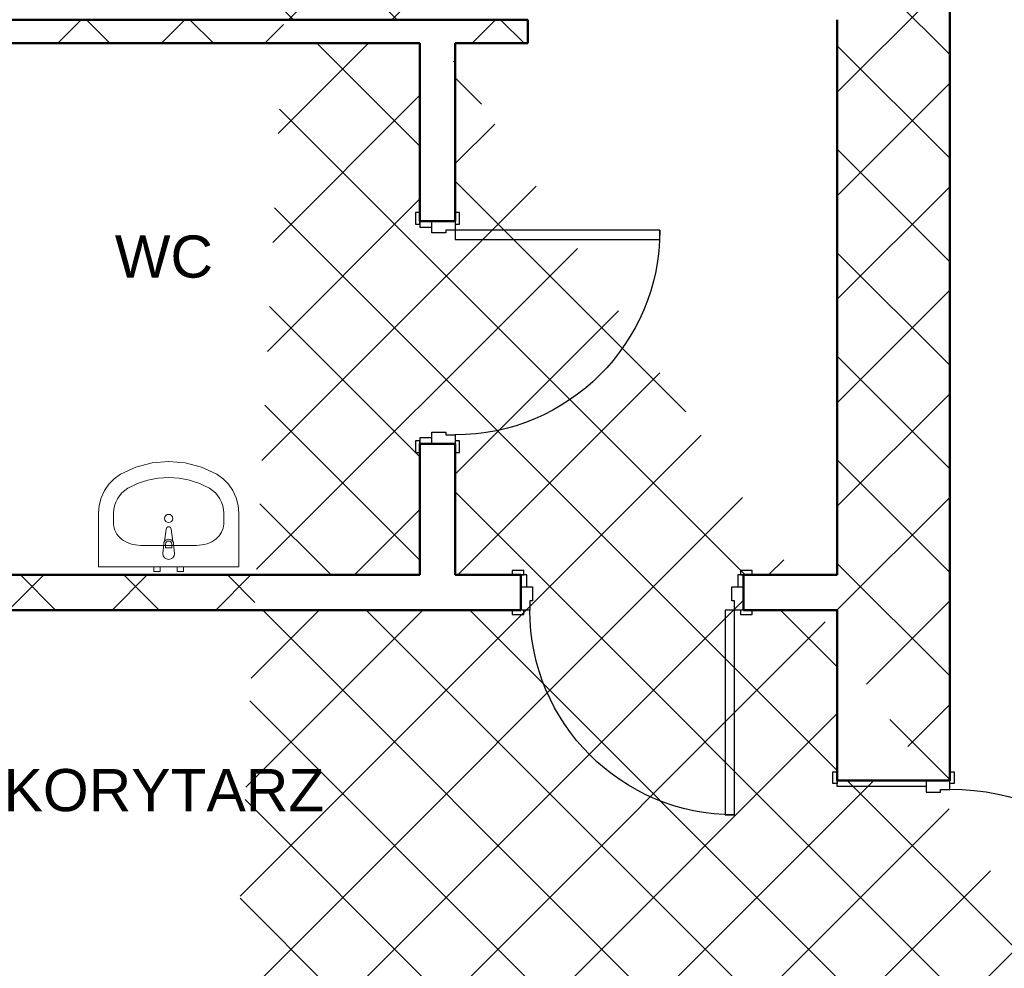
# Model space of a CAD drawing. Header units: millimetres. Extents: x 1385 to 11131, y 1971 to 6171.
# Tile 8 of 28: x 2447 to 2868, y 4764 to 5169. Entities that reach past the tile are written whole.
import ezdxf

# ---------------------------------------------------------------- set-up
doc = ezdxf.new("R2010")
doc.units = ezdxf.units.MM
for name, color, linetype, lineweight in [('A_opisy', 81, 'Continuous', 13), ('A_sanitarka', 140, 'Continuous', 13), ('A_ściany istniejące hatch', 82, 'Continuous', 9)]:
    doc.layers.add(name, color=color, linetype=linetype, lineweight=lineweight)
doc.layers.add('Drzwi Archicad', color=7, linetype='Continuous')
doc.layers.add('Konstrukcja - Ściany zew', color=7, linetype='Continuous')
doc.styles.get("Standard").update_dxf_attribs({"font": 'arial.ttf'})

# ---------------------------------------------------------------- blocks, each defined once
blk = doc.blocks.new('Drzwi metalowe 27_3')
at = {"layer": 'Drzwi Archicad', "color": 7, "linetype": 'Continuous', "lineweight": 25}
for p, q in [((472.0000000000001, 0), (472, 1024)), ((472, 1024), (512, 1024)), ((512, 1024), (512, 0)), ((-587.0000000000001, 0), (-587.0000000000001, 19)), ((-587.0000000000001, 19), (-537, 19)), ((-537, 0), (-587.0000000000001, 0)), ((-512, 0), (-550, 0)), ((-550, 0), (-550, -100)), ((-537, 19), (-537, 0)), ((-512, -40), (-512, 0)), ((512, 0), (472.0000000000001, 0)), ((550, 0), (512, 0)), ((512, 0), (512, -40)), ((537, 19), (587.0000000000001, 19)), ((537, 0), (537, 19)), ((587.0000000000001, 0), (537, 0)), ((550, -100), (550, 0)), ((587.0000000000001, 19), (587.0000000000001, 0)), ((-500, -40), (-512, -40)), ((-500, -100), (-500, -40)), ((512, -40), (500, -40)), ((500, -40), (500, -100)), ((-550, -480), (-550, -100)), ((-550, -100), (-525, -100)), ((-550, -100), (-500, -100)), ((-525, -100), (-525, -480)), ((500, -100), (550, -100)), ((525, -480), (525, -100)), ((525, -100), (550, -100)), ((550, -100), (550, -480)), ((-587.0000000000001, -499), (-587.0000000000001, -480)), ((-587.0000000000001, -480), (-537, -480)), ((-537, -499), (-587.0000000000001, -499)), ((-525, -480), (-550, -480)), ((-537, -480), (-537, -499)), ((550, -480), (525, -480)), ((537, -480), (587.0000000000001, -480)), ((537, -499), (537, -480)), ((587.0000000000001, -499), (537, -499)), ((587.0000000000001, -480), (587.0000000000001, -499))]:
    blk.add_line(p, q, dxfattribs=at)
blk.add_arc((512, 0), 1024, 90, 180, dxfattribs=at)
blk = doc.blocks.new('Ściana_6_1', base_point=(-11072.26123587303, -3900.000000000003))
at = {"layer": 'Konstrukcja - Ściany zew', "color": 7, "linetype": 'Continuous', "lineweight": 50}
for p, q in [((-11552.26123587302, 16792.65354461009), (-11552.26123587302, 16829.65354461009)), ((-11072.26123587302, 16792.65354461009), (-11072.26123587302, 16829.65354461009)), ((-11172.26123587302, 16792.65354461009), (-11552.26123587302, 16792.65354461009)), ((-11072.26123587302, 16792.65354461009), (-11172.26123587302, 16792.65354461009))]:
    blk.add_line(p, q, dxfattribs=at)
at = {"layer": 'Konstrukcja - Ściany zew', "color": 7, "linetype": 'Continuous', "lineweight": 50, "flags": 128}
for points in [[(-11072.26123587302, 16792.65354461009), (-11072.26123587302, 24720)], [(-11552.26123587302, 19940), (-11552.26123587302, 17670)], [(-11552.26123587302, 17520), (-11552.26123587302, 16792.65354461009)]]:
    blk.add_lwpolyline(points, dxfattribs=at)
at = {"layer": 'Drzwi Archicad', "color": 21, "linetype": 'Continuous', "lineweight": 13, "true_color": 0xff9955, "zscale": 1000, "rotation": 270}
blk.add_blockref('Drzwi metalowe 27_3', (-11072.26123587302, 16242.65354461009), dxfattribs=at)
blk = doc.blocks.new('Drzwi metalowe 27_10')
at = {"layer": 'Drzwi Archicad', "color": 7, "linetype": 'Continuous', "lineweight": 25}
for p, q in [((396.9999999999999, 0), (396.9999999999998, 873.9999999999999)), ((396.9999999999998, 873.9999999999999), (436.9999999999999, 873.9999999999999)), ((436.9999999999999, 873.9999999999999), (436.9999999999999, 0)), ((-512, 0), (-512, 19)), ((-512, 19), (-461.9999999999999, 19)), ((-461.9999999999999, 0), (-512, 0)), ((-437, 0), (-475, 0)), ((-475, 0), (-475, -100)), ((-461.9999999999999, 19), (-461.9999999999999, 0)), ((-437, -40), (-437, 0)), ((436.9999999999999, 0), (396.9999999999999, 0)), ((475, 0), (437, 0)), ((437, 0), (437, -40)), ((461.9999999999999, 19), (512, 19)), ((461.9999999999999, 0), (461.9999999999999, 19)), ((512, 0), (461.9999999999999, 0)), ((475, -100), (475, 0)), ((512, 19), (512, 0)), ((-425, -40), (-437, -40)), ((-425, -100), (-425, -40)), ((437, -40), (425, -40)), ((425, -40), (425, -100)), ((-475, -150), (-475, -100)), ((-475, -100), (-449.9999999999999, -100)), ((-475, -100), (-425, -100)), ((-449.9999999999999, -100), (-449.9999999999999, -150)), ((425, -100), (475, -100)), ((449.9999999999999, -150), (449.9999999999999, -100)), ((449.9999999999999, -100), (475, -100)), ((475, -100), (475, -150)), ((-512, -169), (-512, -150)), ((-512, -150), (-461.9999999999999, -150)), ((-449.9999999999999, -150), (-475, -150)), ((-461.9999999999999, -150), (-461.9999999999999, -169)), ((475, -150), (449.9999999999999, -150)), ((461.9999999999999, -150), (512, -150)), ((461.9999999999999, -169), (461.9999999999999, -150)), ((512, -150), (512, -169)), ((-461.9999999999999, -169), (-512, -169)), ((512, -169), (461.9999999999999, -169))]:
    blk.add_line(p, q, dxfattribs=at)
at = {"layer": 'Drzwi Archicad', "color": 7, "linetype": 'Continuous', "lineweight": 50}
for p, q in [((-475, 0), (-512, 0)), ((-475, 0), (-512, 0)), ((-475, 0), (-475, -100)), ((-475, 0), (-475, -100)), ((475, 0), (475, -100)), ((475, 0), (475, -100)), ((475, 0), (512, 0)), ((475, 0), (512, 0)), ((-475, -100), (-475, -150)), ((-475, -100), (-475, -150)), ((475, -100), (475, -150)), ((475, -100), (475, -150)), ((-475, -150), (-512, -150)), ((-475, -150), (-512, -150)), ((475, -150), (512, -150)), ((475, -150), (512, -150))]:
    blk.add_line(p, q, dxfattribs=at)
at = {"layer": 'Drzwi Archicad', "color": 7, "linetype": 'Continuous', "lineweight": 25}
blk.add_arc((436.9999999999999, 0), 873.9999999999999, 90, 180, dxfattribs=at)
blk = doc.blocks.new('Ściana_30_1', base_point=(-17472.26123587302, 17520))
at = {"layer": 'Konstrukcja - Ściany zew', "color": 7, "linetype": 'Continuous', "lineweight": 50}
for p, q in [((-12902.26123587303, 17670), (-12939.26123587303, 17670)), ((-12902.26123587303, 17620), (-12902.26123587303, 17670)), ((-11952.26123587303, 17670), (-11915.26123587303, 17670)), ((-11952.26123587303, 17620), (-11952.26123587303, 17670)), ((-12902.26123587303, 17520), (-12902.26123587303, 17620)), ((-11952.26123587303, 17520), (-11952.26123587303, 17620)), ((-12902.26123587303, 17520), (-12939.26123587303, 17520)), ((-11952.26123587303, 17520), (-11915.26123587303, 17520))]:
    blk.add_line(p, q, dxfattribs=at)
at = {"layer": 'Konstrukcja - Ściany zew', "color": 7, "linetype": 'Continuous', "lineweight": 50, "flags": 128}
for points in [[(-15962.26123587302, 17670), (-17472.26123587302, 17670)], [(-13333.26123587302, 17670), (-15892.26123587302, 17670)], [(-12902.26123348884, 17670), (-13183.26123587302, 17670)], [(-11552.26123587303, 17670), (-11952.26120249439, 17670)], [(-17472.26123587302, 17520), (-12902.26123348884, 17520)], [(-11952.26120249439, 17520), (-11552.26123587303, 17520)]]:
    blk.add_lwpolyline(points, dxfattribs=at)
at = {"layer": 'Drzwi Archicad', "color": 21, "linetype": 'Continuous', "lineweight": 13, "true_color": 0xff9955, "xscale": -1, "zscale": 1000, "rotation": 180}
blk.add_blockref('Drzwi metalowe 27_10', (-12427.26123587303, 17520), dxfattribs=at)
blk = doc.blocks.new('Prosty otwór drzwiowy_9')
at = {"layer": 'Drzwi Archicad', "color": 7, "linetype": 'Continuous', "lineweight": 50}
for p, q in [((-660.0000000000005, 0), (-660.0000000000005, -100)), ((660.0000000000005, 0), (660.0000000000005, -100))]:
    blk.add_line(p, q, dxfattribs=at)
blk = doc.blocks.new('Ściana_110_1', base_point=(-17472.26123587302, 19940))
at = {"layer": 'Konstrukcja - Ściany zew', "color": 7, "linetype": 'Continuous', "lineweight": 50}
for p, q in [((-12872.26123587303, 19940), (-12872.26123587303, 20040)), ((-11552.26123587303, 19940), (-11552.26123587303, 20040))]:
    blk.add_line(p, q, dxfattribs=at)
at = {"layer": 'Konstrukcja - Ściany zew', "color": 7, "linetype": 'Continuous', "lineweight": 50, "flags": 128}
for points in [[(-12872.26126686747, 20040), (-17472.26123587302, 20040)], [(-17472.26123587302, 19940), (-15962.26123587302, 19940)], [(-15892.26123587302, 19940), (-13333.26123587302, 19940)], [(-13183.26123587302, 19940), (-12872.26126686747, 19940)]]:
    blk.add_lwpolyline(points, dxfattribs=at)
at = {"layer": 'Drzwi Archicad', "color": 21, "linetype": 'Continuous', "lineweight": 13, "true_color": 0xff9955, "xscale": -1, "zscale": 1000, "rotation": 180}
blk.add_blockref('Prosty otwór drzwiowy_9', (-12212.26123587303, 19940), dxfattribs=at)
blk = doc.blocks.new('Ściana_113_1', base_point=(-13333.26123587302, 19940))
at = {"layer": 'Konstrukcja - Ściany zew', "color": 7, "linetype": 'Continuous', "lineweight": 50}
for p, q in [((-13333.26123587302, 19180), (-13333.26123587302, 19217)), ((-13183.26123587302, 19180), (-13183.26123587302, 19217)), ((-13283.26123587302, 19180), (-13333.26123587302, 19180)), ((-13183.26123587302, 19180), (-13283.26123587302, 19180)), ((-13333.26123587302, 18230), (-13333.26123587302, 18193)), ((-13283.26123587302, 18230), (-13333.26123587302, 18230)), ((-13183.26123587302, 18230), (-13283.26123587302, 18230)), ((-13183.26123587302, 18230), (-13183.26123587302, 18193))]:
    blk.add_line(p, q, dxfattribs=at)
at = {"layer": 'Konstrukcja - Ściany zew', "color": 7, "linetype": 'Continuous', "lineweight": 50, "flags": 128}
for points in [[(-13333.26123587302, 19940), (-13333.26123587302, 19180.00001668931)], [(-13183.26123587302, 19180.00001668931), (-13183.26123587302, 19940)], [(-13333.26123587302, 18230.00000372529), (-13333.26123587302, 17670)], [(-13183.26123587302, 17670), (-13183.26123587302, 18230.00000372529)]]:
    blk.add_lwpolyline(points, dxfattribs=at)
at = {"layer": 'Drzwi Archicad', "color": 21, "linetype": 'Continuous', "lineweight": 13, "true_color": 0xff9955, "xscale": -1, "zscale": 1000, "rotation": 270}
blk.add_blockref('Drzwi metalowe 27_10', (-13183.26123587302, 18705), dxfattribs=at)
blk = doc.blocks.new('Umywalka 27')
for p, q in [((-13.6, -97.09918775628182), (-13.6, -82.22859068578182)), ((-13.6, -82.22859068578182), (13.6, -82.22859068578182)), ((13.6, -82.22859068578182), (13.6, -97.09918775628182)), ((118.8260869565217, -92.31818181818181), (-118.8260869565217, -92.31818181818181)), ((-234.7826086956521, -183.2727272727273), (-234.7826086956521, -229.090909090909)), ((234.7826086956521, -183.2727272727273), (234.7826086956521, -229.090909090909))]:
    blk.add_line(p, q)
at = {"flags": 128}
for points in [[(-300, 0), (-299.9999999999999, -229.090909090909), (-297.1051497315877, -262.8129358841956), (-288.5131192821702, -295.4571957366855), (-274.4985127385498, -325.9803674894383), (-255.5092414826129, -353.4069206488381), (-232.1522087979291, -376.860293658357), (-205.1739130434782, -395.5909090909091), (-139.9820536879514, -425.5322264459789), (-70.96147764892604, -443.8309893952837), (7.170073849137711e-14, -449.9866996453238), (70.96147764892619, -443.8309893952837), (139.9820536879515, -425.5322264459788), (205.1739130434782, -395.5909090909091), (232.1522087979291, -376.860293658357), (255.5092414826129, -353.4069206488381), (274.4985127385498, -325.9803674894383), (288.5131192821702, -295.4571957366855), (297.1051497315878, -262.8129358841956), (300, -229.090909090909), (300, 0)], [(-63.5, 8.266365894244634e-16), (-36.50000000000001, -8.266365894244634e-16), (-36.50000000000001, 20), (-63.5, 20)], [(36.50000000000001, 8.266365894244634e-16), (63.5, -8.266365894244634e-16), (63.5, 20), (36.50000000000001, 20)]]:
    blk.add_lwpolyline(points, close=True, dxfattribs=at)
blk.add_lwpolyline([(-25, -57.31818181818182), (-21, -99.27099209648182, 0.1210195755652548), (-17.72976797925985, -108.7844437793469), (-11.1, -161.7181818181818, 0.8825662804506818), (11.1000000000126, -161.7181818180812), (17.72976797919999, -108.7844437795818, 0.1210195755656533), (21.00000000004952, -99.27099209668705), (25, -57.31818181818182, 0.9999999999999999)], format="xyb", close=True, dxfattribs=at)
blk.add_circle((0, -207.135), 17.5)
for centre, radius, start, end in [((0, -97.37107366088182), 21.0857698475, 212.7710253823, 327.2289746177), ((0, -97.09918775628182), 13.6, 180, 0)]:
    blk.add_arc(centre, radius, start, end)
for centre, major_axis, ratio, start_param, end_param in [((-118.695652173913, -183.2727272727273), (116.0659090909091, 0), 0.7836456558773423, 1.570796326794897, 3.141592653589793), ((118.695652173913, -183.2727272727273), (116.0659090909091, 0), 0.7836456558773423, 0, 1.570796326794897), ((-118.8521739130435, -229.090909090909), (7.42135960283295e-15, 121.1999999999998), 0.9565217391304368, 1.570796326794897, 2.644617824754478), ((118.8521739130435, -229.090909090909), (7.42135960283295e-15, 121.1999999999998), 0.9565217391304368, 3.638567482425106, 4.71238898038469), ((0, 0), (2.33796207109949e-14, 381.8181818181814), 0.9565217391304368, 2.644617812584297, 3.638567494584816)]:
    blk.add_ellipse(centre, major_axis=major_axis, ratio=ratio, start_param=start_param, end_param=end_param)

msp = doc.modelspace()

# ---------------------------------------------------------------- hatches: boundary and pattern name
at = {"layer": 'A_ściany istniejące hatch', "lineweight": 13, "true_color": 0x000000}
h = msp.add_hatch(dxfattribs=at)
h.set_pattern_fill('NET', color=18, scale=250, angle=45)
h.set_pattern_definition([(45, (36659.01290618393, -155.4039381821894), (-22.09708691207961, 22.09708691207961), []), (135, (36659.01290618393, -155.4039381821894), (-22.09708691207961, -22.09708691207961), [])])
h.paths.add_polyline_path([(4672.38185774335, 5000.919506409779), (4714.38185774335, 5000.919503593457), (4714.38185774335, 4738.919504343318), (4924.38185774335, 4738.919504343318), (4924.381857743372, 4696.919504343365), (4672.38185774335, 4696.919504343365)], flags=16)
h.paths.add_polyline_path([(5266.383508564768, 4724.919504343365), (5266.383508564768, 4664.919504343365), (5146.38185774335, 4664.919504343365), (5146.38185774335, 4504.919504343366), (5086.38185774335, 4504.919504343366), (5086.38185774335, 4696.919504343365), (5044.38185774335, 4696.919504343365), (5044.38185774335, 4738.919504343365), (5048.38185774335, 4738.919504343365), (5048.38185774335, 5397.919504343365), (4714.38185774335, 5397.919504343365), (4714.38185774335, 5351.919504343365), (4672.38185774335, 5351.919504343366), (4672.38185774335, 5441.919504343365), (5130.38185774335, 5441.919504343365), (5130.381854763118, 5397.919504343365), (5092.38185774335, 5397.919504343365), (5092.38185774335, 4724.919504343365)], flags=17)
h.paths.add_polyline_path([(5870.38185774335, 4724.919504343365), (6012.38185774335, 4724.919504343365), (6012.381857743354, 4786.919504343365), (6056.38185774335, 4786.919504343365), (6056.38185774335, 4501.919506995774), (5996.381857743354, 4501.919506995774), (5996.38185774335, 4664.919504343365), (5870.38185774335, 4664.919504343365)], flags=17)
h.paths.add_polyline_path([(5913.38185774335, 3844.919504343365), (5996.381857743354, 3844.919504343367), (5996.381857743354, 3959.919506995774), (6056.38185774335, 3959.919506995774), (6056.38185774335, 3786.919504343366), (5996.381857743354, 3786.919504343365), (5996.381857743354, 3819.919504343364), (5913.38185774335, 3819.919504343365)], flags=17)
h.paths.add_polyline_path([(5556.38185774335, 4414.919504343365), (5586.38185774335, 4414.919504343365), (5586.38185774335, 4384.919504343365), (5556.38185774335, 4384.919504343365)], flags=17)
h.paths.add_polyline_path([(5556.38185774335, 4120.919504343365), (5586.38185774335, 4120.919504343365), (5586.38185774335, 4150.919504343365), (5556.38185774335, 4150.919504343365)], flags=17)
h.paths.add_polyline_path([(5068.38185774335, 2574.919504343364), (5128.38185774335, 2574.919504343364), (5128.38185774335, 2414.919504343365), (5366.381857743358, 2414.91950434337), (5366.381857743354, 2594.919504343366), (5426.381857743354, 2594.919504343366), (5426.38185774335, 2414.919504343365), (5996.381857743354, 2414.919504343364), (5996.38185774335, 2564.919504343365), (6056.38185774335, 2564.919504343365), (6056.38185774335, 2354.919504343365), (5068.38185774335, 2354.919504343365)])
h.paths.add_polyline_path([(2586.3818618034, 5724.919504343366), (2799.38185774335, 5724.91950669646), (2799.381852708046, 5818.953721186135), (2824.381855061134, 5818.953715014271), (2824.381855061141, 5699.919504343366), (2586.3818618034, 5699.919504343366)], flags=17)
h.paths.add_polyline_path([(3219.38185774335, 5699.265014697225), (3254.38185774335, 5699.265014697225), (3254.38185774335, 5818.953715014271), (3219.38185774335, 5818.953715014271)], flags=17)
h.paths.add_polyline_path([(3509.381857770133, 3874.919504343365), (3579.381846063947, 3874.919504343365), (3579.381846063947, 3814.919504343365), (3509.381857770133, 3814.919504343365)], flags=17)
h.paths.add_polyline_path([(3919.381857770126, 3874.919504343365), (3989.381857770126, 3874.919504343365), (3989.381857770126, 3814.919504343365), (3919.381857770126, 3814.919504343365)], flags=17)
h.paths.add_polyline_path([(4360.381857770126, 3874.919504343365), (4428.38184606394, 3874.919504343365), (4428.38184606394, 3814.919504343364), (4360.381857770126, 3814.919504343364)], flags=17)
h.paths.add_polyline_path([(4563.381857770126, 3874.919504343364), (4644.38184606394, 3874.919504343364), (4644.38184606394, 3814.919504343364), (4563.381857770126, 3814.919504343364)], flags=17)
h.paths.add_polyline_path([(5146.38185774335, 4374.919500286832), (5086.38185774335, 4374.919500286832), (5086.38185774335, 4298.919504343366), (5146.38185774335, 4298.919504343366)], flags=17)
h.paths.add_polyline_path([(4714.38185774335, 5221.919502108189), (4672.38185774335, 5221.919502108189), (4672.38185774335, 5130.919505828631), (4714.38185774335, 5130.919505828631)], flags=16)
h.paths.add_polyline_path([(5260.38185774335, 5441.919504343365), (5394.38185774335, 5441.919504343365), (5394.38185774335, 5397.919504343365), (5260.38185774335, 5397.919504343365)], flags=17)
h.paths.add_polyline_path([(6012.38185774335, 5121.919506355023), (6056.38185774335, 5121.919506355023), (6056.38185774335, 5196.919504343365), (6012.38185774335, 5196.919504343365)], flags=17)
h.paths.add_polyline_path([(6012.38185774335, 4916.919504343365), (6056.38185774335, 4916.919504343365), (6056.38185774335, 4991.919504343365), (6012.38185774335, 4991.919504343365)], flags=17)
h.paths.add_polyline_path([(5996.381857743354, 4295.91950923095), (6056.38185774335, 4295.91950923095), (6056.38185774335, 4371.919506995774), (5996.381857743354, 4371.919506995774)], flags=17)
h.paths.add_polyline_path([(5996.381857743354, 4089.91950923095), (6056.38185774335, 4089.91950923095), (6056.38185774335, 4165.919506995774), (5996.381857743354, 4165.919506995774)], flags=17)
h.paths.add_polyline_path([(5996.38185774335, 3581.919506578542), (6056.38185774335, 3581.919506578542), (6056.38185774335, 3656.919504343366), (5996.38185774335, 3656.919504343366)], flags=17)
h.paths.add_polyline_path([(5996.381857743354, 3376.919506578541), (6056.38185774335, 3376.919506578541), (6056.38185774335, 3451.919504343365), (5996.381857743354, 3451.919504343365)], flags=17)
h.paths.add_polyline_path([(5996.38185774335, 2904.919506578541), (6056.38185774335, 2904.919506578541), (6056.38185774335, 2974.919504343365), (5996.38185774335, 2974.919504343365)], flags=17)
h.paths.add_polyline_path([(6056.38185774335, 2699.919504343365), (5996.38185774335, 2699.919504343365), (5996.38185774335, 2769.919504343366), (6056.38185774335, 2769.919504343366)], flags=17)
h.paths.add_polyline_path([(4771.38185748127, 2814.919504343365), (4841.38185774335, 2814.919504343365), (4841.38185774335, 2754.919504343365), (4771.38185748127, 2754.919504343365)], flags=17)
h.paths.add_polyline_path([(4566.38185774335, 2754.919504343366), (4636.38185774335, 2754.919504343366), (4636.38185774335, 2814.919504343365), (4566.38185774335, 2814.919504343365)], flags=17)
h.paths.add_polyline_path([(4361.38185748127, 2814.919504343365), (4431.38185774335, 2814.919504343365), (4431.38185774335, 2754.919504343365), (4361.38185748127, 2754.919504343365)], flags=17)
h.paths.add_polyline_path([(4104.38185774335, 2754.919504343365), (4226.381846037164, 2754.919504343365), (4226.381846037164, 2814.919504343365), (4104.38185774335, 2814.919504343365)], flags=17)
h.paths.add_polyline_path([(3899.38185748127, 2814.919504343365), (3969.38185774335, 2814.919504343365), (3969.38185774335, 2754.919504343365), (3899.38185748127, 2754.919504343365)], flags=17)
h.paths.add_polyline_path([(3694.381857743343, 2754.919504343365), (3764.38185774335, 2754.919504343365), (3764.38185774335, 2814.919504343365), (3694.381857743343, 2814.919504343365)], flags=17)
h.paths.add_polyline_path([(3489.38185748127, 2814.919504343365), (3559.381857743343, 2814.919504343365), (3559.381857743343, 2754.919504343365), (3489.38185748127, 2754.919504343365)], flags=17)
h.paths.add_polyline_path([(5378.38185774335, 2814.919504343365), (5291.88185774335, 2814.919504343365), (5291.897268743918, 2754.919504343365), (5366.38185774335, 2754.919504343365), (5366.381857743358, 2704.919504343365), (5426.381857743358, 2704.919504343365), (5426.38185774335, 2948.419504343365), (5378.38185774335, 2948.419504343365)], flags=17)
h.paths.add_polyline_path([(5181.88185774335, 2814.919504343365), (5181.897268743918, 2754.919504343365), (5128.38185774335, 2754.919504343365), (5128.38185774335, 2714.919504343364), (5068.38185774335, 2714.919504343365), (5068.38185774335, 2754.919504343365), (4976.38185774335, 2754.919504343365), (4976.38185774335, 2814.919504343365)], flags=17)
h.paths.add_polyline_path([(3194.38185774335, 2708.919504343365), (3254.38185774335, 2708.919504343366), (3254.38185774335, 2754.919504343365), (3354.38185774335, 2754.919504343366), (3354.381846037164, 2814.919504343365), (3194.38185774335, 2814.919504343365)], flags=17)
h.paths.add_polyline_path([(4984.381857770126, 3874.919504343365), (5086.38185774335, 3874.919504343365), (5086.38185774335, 4168.919504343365), (5146.38185774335, 4168.919500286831), (5146.38185774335, 3844.919504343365), (5163.38185774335, 3844.919504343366), (5163.38185774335, 3819.919504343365), (5146.38185774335, 3819.919504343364), (5146.38185774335, 3464.919504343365), (5173.38185774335, 3464.919504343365), (5173.38185774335, 3384.919504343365), (5146.38185774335, 3384.919504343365), (5146.38185774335, 3164.919504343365), (4970.88185774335, 3164.919504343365), (4970.881857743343, 3212.919504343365), (5106.38185774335, 3212.919504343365), (5106.38185774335, 3814.919504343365), (4984.381857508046, 3814.919504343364)], flags=17)
h.paths.add_polyline_path([(4779.381857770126, 3874.919504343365), (4849.381857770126, 3874.919504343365), (4849.381857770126, 3814.919504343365), (4816.38185774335, 3814.919504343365), (4816.381857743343, 3648.919504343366), (4784.38185774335, 3648.919507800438), (4784.38185774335, 3814.919504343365), (4779.381857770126, 3814.919504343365)], flags=17)
h.paths.add_polyline_path([(4537.38185774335, 3212.919504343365), (4784.38185774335, 3212.919504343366), (4784.38185774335, 3362.919509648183), (4816.38185774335, 3362.919506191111), (4816.381857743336, 3212.91950434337), (4860.88185774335, 3212.919504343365), (4860.88185774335, 3164.919504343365), (4537.38185774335, 3164.919504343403)], flags=17)
h.paths.add_polyline_path([(3548.38185774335, 3212.919504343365), (3548.381857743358, 3164.919504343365), (3788.38185774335, 3164.919504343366), (3788.381857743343, 3212.919504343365), (3784.381857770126, 3212.919504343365), (3784.381857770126, 3304.919504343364), (3756.381857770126, 3304.919504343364), (3756.381857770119, 3212.919504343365)], flags=17)
h.paths.add_polyline_path([(3194.38185774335, 3905.919504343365), (3254.38185774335, 3905.919504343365), (3254.38185774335, 3874.919504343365), (3374.381857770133, 3874.919504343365), (3374.381846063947, 3814.919504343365), (3234.38185774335, 3814.919504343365), (3234.38185774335, 3212.919504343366), (3438.38185774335, 3212.919504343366), (3438.38185774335, 3164.919504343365), (3194.38185774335, 3164.919504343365)], flags=17)
h.paths.add_polyline_path([(3254.38185774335, 4202.334578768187), (3194.38185774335, 4202.334578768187), (3194.38185774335, 4045.919515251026), (3254.38185774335, 4045.919515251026)], flags=17)
h.paths.add_polyline_path([(3254.38185774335, 4416.893066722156), (3194.38185774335, 4416.893066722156), (3194.38185774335, 4337.33458072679), (3254.38185774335, 4337.33458072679)], flags=17)
h.paths.add_polyline_path([(3254.38185774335, 4631.919504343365), (3194.38185774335, 4631.919504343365), (3194.38185774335, 4551.893075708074), (3254.38185774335, 4551.893075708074)], flags=17)
h.paths.add_polyline_path([(3254.38185774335, 4951.919504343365), (3194.38185774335, 4951.919504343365), (3194.38185774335, 4766.919504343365), (3254.38185774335, 4766.919504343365)], flags=17)
h.paths.add_polyline_path([(3254.38185774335, 5156.919504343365), (3194.38185774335, 5156.919504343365), (3194.38185774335, 5086.919517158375), (3254.38185774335, 5086.919517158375)], flags=17)
h.paths.add_polyline_path([(3254.38185774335, 5371.919504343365), (3194.38185774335, 5371.919504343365), (3194.38185774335, 5291.919504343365), (3254.38185774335, 5291.919504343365)], flags=17)
h.paths.add_polyline_path([(2204.38185774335, 5097.035849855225), (2144.38185774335, 5097.035849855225), (2144.38185774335, 5167.015833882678), (2204.38185774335, 5167.015833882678), (2204.38185774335, 5168.919504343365), (2664.38185774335, 5168.919504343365), (2664.38185774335, 5158.919504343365), (2633.281857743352, 5158.919504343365), (2633.281857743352, 5082.919504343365), (2618.281857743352, 5082.919504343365), (2618.281857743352, 5158.919504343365), (2362.38185774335, 5158.919504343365), (2362.38185774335, 5143.916349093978), (2355.38185774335, 5143.916349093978), (2355.38185774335, 5158.919504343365), (2204.38185774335, 5158.919504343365)])
h.paths.add_polyline_path([(2204.38185774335, 5041.919504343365), (2204.381857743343, 5048.919504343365), (2355.38185774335, 5048.919504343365), (2355.38185774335, 5053.916349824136), (2362.38185774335, 5053.916349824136), (2362.38185774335, 5031.438436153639), (2355.38185774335, 5031.438435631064), (2355.381857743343, 5041.919504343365)], flags=17)
h.paths.add_polyline_path([(2144.38185774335, 4962.035849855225), (2204.38185774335, 4962.035849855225), (2204.38185774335, 4931.919504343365), (2355.38185774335, 4931.919504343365), (2355.38185774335, 4941.438436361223), (2362.38185774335, 4941.438436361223), (2362.381857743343, 4931.919504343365), (2618.281857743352, 4931.919504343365), (2618.281857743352, 4987.919504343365), (2633.281857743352, 4987.919504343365), (2633.281857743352, 4931.919504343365), (2661.381857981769, 4931.919504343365), (2661.38185774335, 4916.919504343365), (2204.38185774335, 4916.919504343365), (2204.38185774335, 4891.555865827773), (2144.38185774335, 4891.555865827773)])
h.paths.add_polyline_path([(2144.38185774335, 4761.555865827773), (2204.38185774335, 4761.555865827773), (2204.38185774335, 4716.919504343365), (2796.38185774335, 4716.919504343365), (2796.38185774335, 4734.184858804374), (2844.381857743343, 4734.184858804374), (2844.38185774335, 4404.918674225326), (2796.38185774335, 4404.918674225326), (2796.38185774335, 4676.919504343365), (2204.38185774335, 4676.919504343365), (2204.38185774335, 4599.048357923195), (2144.38185774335, 4599.048357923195)])
h.paths.add_polyline_path([(2144.38185774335, 4259.068373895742), (2204.38185774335, 4259.068373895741), (2204.38185774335, 4236.919504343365), (2796.38185774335, 4236.919504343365), (2796.38185774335, 4294.918674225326), (2844.381857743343, 4294.918674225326), (2844.38185774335, 3897.918674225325), (2796.38185774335, 3897.918674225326), (2796.381857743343, 4211.919504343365), (2204.38185774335, 4211.919504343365), (2204.381857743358, 4188.852088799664), (2144.38185774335, 4188.852088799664)])
h.paths.add_polyline_path([(2144.38185774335, 3844.721419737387), (2204.38185774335, 3844.721419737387), (2204.38185774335, 3774.919504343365), (2796.38185774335, 3774.919504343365), (2796.38185774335, 3787.918674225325), (2844.381857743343, 3787.918674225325), (2844.38185774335, 3729.280435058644), (2796.38185774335, 3729.280435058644), (2796.381857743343, 3731.919504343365), (2204.38185774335, 3731.919504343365), (2204.38185774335, 3679.721419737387), (2144.38185774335, 3679.721419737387)])
h.paths.add_polyline_path([(2144.38185774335, 3544.721419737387), (2204.38185774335, 3544.721419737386), (2204.381857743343, 3490.139242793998), (2263.38185774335, 3490.139242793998), (2263.38185774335, 3631.836923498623), (2272.745638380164, 3631.836923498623), (2272.745637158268, 3625.836923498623), (2269.38185774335, 3625.836923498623), (2269.38185774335, 3490.139242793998), (2366.38185774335, 3490.139242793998), (2366.38185774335, 3625.836923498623), (2361.745637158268, 3625.836923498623), (2361.745637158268, 3631.836923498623), (2376.927065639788, 3631.836923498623), (2376.927065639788, 3625.836923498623), (2372.38185774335, 3625.836923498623), (2372.38185774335, 3490.139242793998), (2469.38185774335, 3490.139242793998), (2469.381857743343, 3625.836923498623), (2465.927065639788, 3625.836923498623), (2465.92706454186, 3631.836923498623), (2475.38185774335, 3631.836923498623), (2475.38185774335, 3596.836923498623), (2479.553545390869, 3596.836923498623), (2479.553545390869, 3590.836923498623), (2475.38185774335, 3590.836923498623), (2475.381857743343, 3490.139242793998), (2643.38185774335, 3490.139242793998), (2643.38185774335, 3590.836923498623), (2568.553547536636, 3590.836923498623), (2568.553546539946, 3596.836923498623), (2649.38185774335, 3596.836923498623), (2649.38185774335, 3490.139242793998), (2796.38185774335, 3490.139242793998), (2796.38185774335, 3619.280435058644), (2844.38185774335, 3619.280435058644), (2844.38185774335, 3472.425566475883), (2796.38185774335, 3472.425566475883), (2796.38185774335, 3475.139242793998), (2649.38185774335, 3475.139242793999), (2649.38185774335, 3432.839241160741), (2643.38185774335, 3432.839242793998), (2643.381857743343, 3475.139242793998), (2204.38185774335, 3475.139242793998), (2144.38185774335, 3475.139242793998)])
h.paths.add_polyline_path([(2144.38185774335, 4394.068373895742), (2204.38185774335, 4394.068373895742), (2204.38185774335, 4464.048357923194), (2144.38185774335, 4464.048357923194)])
h.paths.add_polyline_path([(2144.38185774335, 3979.721419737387), (2204.38185774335, 3979.721419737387), (2204.38185774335, 4053.852088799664), (2144.38185774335, 4053.852088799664)], flags=17)
h.paths.add_polyline_path([(2144.38185774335, 3270.159258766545), (2204.38185774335, 3270.159258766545), (2204.38185774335, 3340.139242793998), (2144.38185774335, 3340.139242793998)], flags=17)
h.paths.add_polyline_path([(2144.38185774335, 3065.179274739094), (2144.38185774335, 3135.159258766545), (2204.38185774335, 3135.159258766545), (2204.38185774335, 3125.159258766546), (2251.38185774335, 3125.159258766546), (2251.38185774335, 3296.139258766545), (2262.59257709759, 3296.139258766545), (2262.59257709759, 3290.139258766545), (2257.38185774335, 3290.139258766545), (2257.381857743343, 3125.159258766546), (2356.38185774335, 3125.159258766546), (2356.38185774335, 3290.139258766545), (2351.592579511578, 3290.139258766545), (2351.592579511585, 3296.139258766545), (2366.893717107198, 3296.139258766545), (2366.893717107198, 3290.139258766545), (2362.38185774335, 3290.139258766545), (2362.381857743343, 3125.159258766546), (2459.38185774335, 3125.159258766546), (2459.381857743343, 3290.139258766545), (2455.893718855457, 3290.139258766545), (2455.893715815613, 3296.139258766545), (2469.927064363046, 3296.139258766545), (2469.927065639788, 3290.139258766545), (2465.38185774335, 3290.139258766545), (2465.38185774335, 3125.159258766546), (2562.38185774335, 3125.159258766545), (2562.381857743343, 3290.139258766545), (2558.927065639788, 3290.139258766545), (2558.927065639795, 3296.139258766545), (2562.38185774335, 3296.139258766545), (2562.381857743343, 3340.139242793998), (2643.38185774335, 3340.139242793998), (2643.38185774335, 3343.839241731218), (2649.38185774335, 3343.839241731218), (2649.38185774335, 3329.811708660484), (2643.38185774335, 3329.811708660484), (2643.38185774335, 3334.139242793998), (2568.38185774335, 3334.139242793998), (2568.38185774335, 3125.159258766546), (2643.38185774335, 3125.159258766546), (2643.38185774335, 3240.811704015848), (2649.38185774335, 3240.811706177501), (2649.38185774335, 3125.159258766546), (2796.38185774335, 3125.159258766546), (2796.38185774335, 3362.425566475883), (2844.381857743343, 3362.425566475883), (2844.381857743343, 2928.619504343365), (2796.38185774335, 2928.619504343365), (2796.38185774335, 3110.159258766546), (2649.38185774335, 3110.159258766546), (2649.38185774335, 3012.649750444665), (2643.38185774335, 3012.649750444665), (2643.38185774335, 3110.159258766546), (2568.38185774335, 3110.159258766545), (2568.38185774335, 2917.319504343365), (2643.38185774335, 2917.319504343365), (2643.38185774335, 2923.64975003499), (2649.38185774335, 2923.64975003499), (2649.38185774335, 2907.619505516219), (2643.38185774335, 2907.619504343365), (2643.381857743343, 2911.319504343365), (2562.38185774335, 2911.319504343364), (2562.38185774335, 2984.919504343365), (2558.927065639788, 2984.919504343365), (2558.927065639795, 2990.919504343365), (2562.38185774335, 2990.919504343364), (2562.381857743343, 3110.159258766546), (2465.38185774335, 3110.159258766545), (2465.381857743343, 2990.919504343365), (2469.927064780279, 2990.919504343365), (2469.927065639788, 2984.919504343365), (2455.893717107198, 2984.919504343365), (2455.893718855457, 2990.919504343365), (2459.38185774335, 2990.919504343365), (2459.38185774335, 3110.159258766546), (2362.38185774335, 3110.159258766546), (2362.381857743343, 2990.919504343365), (2366.893717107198, 2990.919504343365), (2366.893717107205, 2984.919504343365), (2351.592578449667, 2984.919504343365), (2351.592579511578, 2990.919504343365), (2356.38185774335, 2990.919504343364), (2356.38185774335, 3110.159258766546), (2257.38185774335, 3110.159258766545), (2257.38185774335, 2990.919504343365), (2262.592578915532, 2990.919504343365), (2262.59257709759, 2984.919504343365), (2251.38185774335, 2984.919504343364), (2251.381857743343, 3110.159258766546), (2204.38185774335, 3110.159258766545), (2204.381857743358, 3065.179274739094)])
h.paths.add_polyline_path([(2264.381857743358, 2673.919504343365), (2204.38185774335, 2673.919504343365), (2204.38185774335, 2754.919504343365), (2144.38185774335, 2754.919504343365), (2144.38185774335, 2930.179274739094), (2204.38185774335, 2930.179274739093), (2204.38185774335, 2814.919504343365), (2643.38185774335, 2814.919504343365), (2643.38185774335, 2818.619504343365), (2649.38185774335, 2818.619505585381), (2649.38185774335, 2814.919504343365), (2796.38185774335, 2814.919504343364), (2796.38185774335, 2818.619504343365), (2844.381857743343, 2818.619504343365), (2844.38185774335, 2763.919505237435), (2819.38185774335, 2763.919504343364), (2819.381857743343, 2774.919504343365), (2649.38185774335, 2774.919504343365), (2649.381857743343, 2770.179274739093), (2643.38185774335, 2770.179274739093), (2643.38185774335, 2774.919504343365), (2459.38185774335, 2774.919504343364), (2459.38185774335, 2734.666338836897), (2434.38185774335, 2734.666339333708), (2434.381857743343, 2774.919504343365), (2264.38185774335, 2774.919504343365)])
h.paths.add_polyline_path([(2264.38185774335, 2424.919504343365), (2264.381857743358, 2463.919504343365), (2204.38185774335, 2463.919504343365), (2204.38185774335, 2364.919504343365), (3254.38185774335, 2364.919504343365), (3254.38185774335, 2568.919504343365), (3194.381857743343, 2568.919504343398), (3194.38185774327, 2424.919504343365)])
edge = h.paths.add_edge_path()
edge.add_line((5524.38185774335, 5441.919504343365), (5524.381854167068, 5397.919504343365))
edge.add_line((5524.381854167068, 5397.919504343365), (5562.38185774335, 5397.919504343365))
edge.add_line((5562.38185774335, 5397.919504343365), (5562.38185774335, 5247.919504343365))
edge.add_line((5562.38185774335, 5247.919504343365), (5589.38185774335, 5247.919504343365))
edge.add_line((5589.38185774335, 5247.919504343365), (5589.38185774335, 5397.919504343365))
edge.add_line((5589.38185774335, 5397.919504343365), (6012.38185774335, 5397.919504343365))
edge.add_line((6012.38185774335, 5397.919504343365), (6012.38185774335, 5326.919502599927))
edge.add_line((6012.38185774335, 5326.919502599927), (6056.38185774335, 5326.919504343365))
edge.add_line((6056.38185774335, 5326.919504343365), (6056.38185774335, 5441.919504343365))
edge.add_line((6056.38185774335, 5441.919504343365), (5524.381857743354, 5441.919547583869))
edge.add_line((2189.38185774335, 5818.953721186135), (2224.38185774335, 5818.953721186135))
edge.add_line((2224.38185774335, 5818.953721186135), (2224.381864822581, 5724.91950669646))
edge.add_line((2224.381864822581, 5724.91950669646), (2406.381857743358, 5724.91950669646))
edge.add_line((2406.381857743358, 5724.91950669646), (2406.381861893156, 5699.919504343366))
edge.add_line((2406.381861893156, 5699.919504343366), (2189.381857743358, 5699.919504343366))
edge.add_line((2189.381857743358, 5699.919504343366), (2189.38185774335, 5818.953715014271))
edge.add_line((3784.381857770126, 3414.919504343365), (3756.381857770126, 3414.919504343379))
edge.add_line((3756.381857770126, 3414.919504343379), (3756.381857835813, 3699.919504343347))
edge.add_line((3756.381857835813, 3699.919504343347), (3784.381857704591, 3699.919504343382))
edge.add_line((3784.381857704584, 3699.919504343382), (3784.381857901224, 3619.938553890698))
edge.add_line((3784.381857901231, 3619.938553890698), (3784.381857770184, 3528.31094759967))
edge.add_line((3784.381857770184, 3528.31094759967), (3784.381857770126, 3424.919504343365))
edge.add_line((3784.381857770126, 3424.919504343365), (3784.381846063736, 3414.919504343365))
edge.add_line((3094.38185774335, 5696.919504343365), (3254.38185774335, 5696.919504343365))
edge.add_line((3254.38185774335, 5696.919504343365), (3254.38185774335, 5506.919504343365))
edge.add_line((3254.38185774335, 5506.919504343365), (3194.38185774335, 5506.919504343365))
edge.add_line((3194.38185774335, 5506.919504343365), (3194.38185774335, 5636.919504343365))
edge.add_line((3194.38185774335, 5636.919504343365), (3094.38185774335, 5636.919504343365))
edge.add_line((3094.38185774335, 5636.919504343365), (3094.381855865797, 5696.919504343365))
edge.add_line((2586.38186355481, 5696.919504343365), (2944.38185774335, 5696.919504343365))
edge.add_line((2944.38185774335, 5696.919504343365), (2944.38185774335, 5636.919504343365))
edge.add_line((2944.38185774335, 5636.919504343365), (2844.38185774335, 5636.919504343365))
edge.add_line((2844.38185774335, 5636.919504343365), (2844.38185774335, 4844.184858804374))
edge.add_line((2844.38185774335, 4844.184858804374), (2796.38185774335, 4844.184858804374))
edge.add_line((2796.38185774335, 4844.184858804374), (2796.38185774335, 4916.919504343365))
edge.add_line((2796.38185774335, 4916.919504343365), (2756.38186108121, 4916.919504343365))
edge.add_line((2756.38186108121, 4916.919504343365), (2756.38185774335, 4931.919504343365))
edge.add_line((2756.38185774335, 4931.919504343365), (2796.38185774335, 4931.919504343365))
edge.add_line((2796.38185774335, 4931.919504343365), (2796.38185774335, 5636.919504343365))
edge.add_line((2796.38185774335, 5636.919504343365), (2586.381862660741, 5636.919504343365))
edge.add_line((2586.381862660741, 5636.919504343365), (2586.38185774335, 5696.919504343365))
edge.add_line((2434.38185774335, 2634.666338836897), (2459.38185774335, 2634.666337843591))
edge.add_line((2459.38185774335, 2634.666337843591), (2459.38185774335, 2599.919504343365))
edge.add_line((2459.38185774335, 2599.919504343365), (2819.38185774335, 2599.919504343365))
edge.add_line((2819.38185774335, 2599.919504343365), (2819.38185774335, 2665.951671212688))
edge.add_line((2819.38185774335, 2665.951671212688), (2844.38185774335, 2665.951671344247))
edge.add_line((2844.38185774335, 2665.951671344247), (2844.381857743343, 2594.919504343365))
edge.add_line((2844.381857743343, 2594.919504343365), (2514.38185774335, 2594.919504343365))
edge.add_line((2514.38185774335, 2594.919504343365), (2514.381857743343, 2574.919504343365))
edge.add_line((2514.381857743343, 2574.919504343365), (2434.38185774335, 2574.919504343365))
edge.add_line((2434.38185774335, 2574.919504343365), (2434.381860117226, 2634.666338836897))
h.paths.add_polyline_path([(4214.38185774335, 3699.919504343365), (4174.38185774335, 3699.919504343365), (4174.38185774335, 3212.919504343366), (3898.38185774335, 3212.919504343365), (3898.38185774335, 3164.919504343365), (4427.38185774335, 3164.919504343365), (4427.38185774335, 3212.919504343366), (4214.38185774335, 3212.919504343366)], flags=17)
h.paths.add_polyline_path([(4174.38185774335, 3799.919504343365), (4214.38185774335, 3799.919504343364), (4214.38185774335, 3814.919504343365), (4225.381857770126, 3814.919504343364), (4225.381857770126, 3874.919504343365), (4124.381857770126, 3874.919504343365), (4124.381857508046, 3814.919504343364), (4174.38185774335, 3814.919504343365)], flags=17)
h.paths.add_polyline_path([(5695.381857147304, 4664.919504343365), (5441.383508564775, 4664.919504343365), (5441.383511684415, 4724.919504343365), (5562.38185774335, 4724.919504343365), (5562.38185774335, 4797.919508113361), (5589.38185774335, 4797.919508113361), (5589.38185774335, 4724.919504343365), (5695.381857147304, 4724.919504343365)], flags=17)
h.paths.add_polyline_path([(5483.878040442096, 3421.919504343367), (5493.878040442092, 3421.919504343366), (5493.878040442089, 3436.919504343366), (5483.878040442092, 3436.919504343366)], flags=17)
h.paths.add_polyline_path([(5573.878040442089, 3593.919504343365), (5588.878040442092, 3593.919504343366), (5588.878040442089, 3819.919504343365), (5629.38185774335, 3819.919504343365), (5629.381861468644, 3844.919504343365), (5273.38185774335, 3844.919504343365), (5273.38185774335, 3819.919504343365), (5334.381857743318, 3819.919504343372), (5334.38185774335, 3593.919504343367), (5352.381857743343, 3593.919504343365), (5352.381857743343, 3603.919504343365), (5344.381857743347, 3603.919504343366), (5344.381857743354, 3819.919504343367), (5483.878040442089, 3819.919504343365), (5483.878040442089, 3603.919504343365), (5437.381856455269, 3603.919504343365), (5437.381856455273, 3593.919504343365), (5498.878041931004, 3593.919504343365), (5498.878041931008, 3603.919504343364), (5493.878040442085, 3603.919504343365), (5493.878040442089, 3819.919504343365), (5578.878040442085, 3819.919504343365), (5578.878040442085, 3603.919504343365), (5573.878040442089, 3603.919504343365)], flags=17)
h.paths.add_polyline_path([(5344.38185774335, 3436.919504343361), (5334.381857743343, 3436.919504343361), (5334.38185774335, 3212.919504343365), (5276.38185774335, 3212.919504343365), (5276.38185774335, 3164.919504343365), (5378.38185774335, 3164.919504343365), (5378.38185774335, 3058.419504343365), (5426.38185774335, 3058.419504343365), (5426.38185774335, 3164.919504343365), (5996.38185774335, 3164.919504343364), (5996.38185774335, 3109.919506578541), (6056.38185774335, 3109.919504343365), (6056.38185774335, 3246.919504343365), (5996.381857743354, 3246.919504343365), (5996.38185774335, 3212.919504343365), (5493.878040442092, 3212.919504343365), (5493.878040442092, 3321.919504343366), (5483.878040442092, 3321.919504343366), (5483.878040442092, 3212.919504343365), (5344.38185774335, 3212.919504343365)], flags=17)
h.paths.add_polyline_path([(2144.38185774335, 5506.99581791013), (2204.38185774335, 5506.99581791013), (2204.38185774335, 5636.919504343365), (2406.381850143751, 5636.919504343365), (2406.381850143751, 5696.919504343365), (2144.38185774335, 5696.919504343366)])
h.paths.add_polyline_path([(2204.38185774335, 5371.995817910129), (2144.38185774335, 5371.99581791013), (2144.38185774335, 5302.015833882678), (2204.38185774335, 5302.015833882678)])

# ---------------------------------------------------------------- block references
at = {"layer": 'A_sanitarka', "color": 18, "lineweight": 13, "true_color": 0x000000, "xscale": 0.1, "yscale": 0.1, "zscale": 100, "rotation": 180}
msp.add_blockref('Umywalka 27', (2511.027152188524, 4935.343309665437), dxfattribs=at)
at = {"layer": 'Konstrukcja - Ściany zew', "color": 18, "lineweight": 13, "true_color": 0x000000, "xscale": 0.1, "yscale": 0.1, "zscale": 0.1}
for name, p in [('Ściana_6_1', (2844.38185774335, 2774.919504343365)), ('Ściana_110_1', (2204.38185774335, 5158.919504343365)), ('Ściana_113_1', (2618.281857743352, 5158.919504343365)), ('Ściana_30_1', (2204.38185774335, 4916.919504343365))]:
    msp.add_blockref(name, p, dxfattribs=at)

# ---------------------------------------------------------------- texts
at = {"layer": 'A_opisy', "color": 18, "lineweight": 13, "true_color": 0x000000, "char_height": 18, "attachment_point": 1}
for s, insert in [('\\pxqc;WC', (2354.355841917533, 5076.822983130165)), ('\\pxqc;KORYTARZ', (2354.355841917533, 4849.116850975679))]:
    msp.add_mtext_dynamic_manual_height_columns(s, width=309.3096373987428, gutter_width=12.5, heights=[64.09363833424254], dxfattribs=dict(at, insert=insert))

doc.saveas('drawing.dxf')
